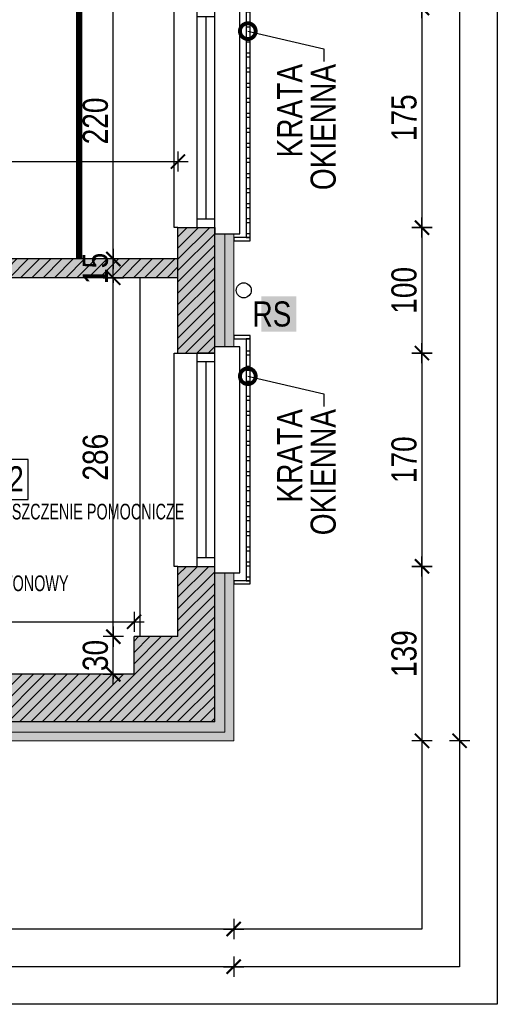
# Model space of a CAD drawing. Header units: millimetres. Extents: x 59331 to 112314, y -16110 to 34390.
# Tile 165 of 198: x 72188 to 72568, y 19317 to 20102. Entities that reach past the tile are written whole.
import ezdxf
from ezdxf import colors
from ezdxf.entities.mleader import LeaderData, LeaderLine
from ezdxf.math import Vec2, Vec3

# ---------------------------------------------------------------- set-up
doc = ezdxf.new("R2010")
doc.units = ezdxf.units.MM
doc.layers.get('DEFPOINTS').update_dxf_attribs({"lineweight": 9})
for name, color, linetype in [('_HSA_HATCH_WYPEŁNIENIA_PRZEGRÓD', 205, 'Continuous'), ('_HSA_NUMERACJA POMIESZCZEN', 43, 'Continuous'), ('_HSA_OPIS', 43, 'Continuous'), ('_HSA_STOLARKA_ZEWNĘTRZNA', 132, 'Continuous'), ('_HSA_WIDOKOWE', 1, 'Continuous'), ('_HSA_WIDOKOWE_CIENKIE', 8, 'Continuous'), ('_HSA_WYM_100', 141, 'Continuous'), ('_HSA_ŚCIANY_CIENKIE', 2, 'Continuous'), ('_HSA_ŚCIANY_DZIAŁOWE', 6, 'Continuous'), ('_HSA_ŚCIANY_MUROWANE', 4, 'Continuous')]:
    doc.layers.add(name, color=color, linetype=linetype)
doc.layers.add('_HSA_IZOLACJA_TERMICZNA', color=2, linetype='Continuous', lineweight=5)
doc.layers.add('A- stolarka', color=221, linetype='Continuous', lineweight=20)
doc.layers.add('_HSA_NUMERACJA POMIESZCZEN POMOC', color=7, linetype='Continuous', true_color=0x38940a, plot=False)
doc.layers.add('_HSA_UWAGI', color=50, linetype='Continuous', plot=False)
doc.styles.add('ARIAL_100', font='Arial.ttf', dxfattribs={"width": 0.8, "height": 20})
doc.styles.add('ARIAL_50', font='Arial Narrow.ttf', dxfattribs={"width": 0.8, "height": 10})
doc.linetypes.add('BATTING', pattern='A,0.00254,-2.54,[134,ltypeshp.shx,S=2.54,R=0,X=-2.54,Y=0],-5.08,[134,ltypeshp.shx,S=2.54,R=180,X=2.54,Y=0],-2.54', length=10.16254)
doc.dimstyles.new('WYM_WEWN_100', dxfattribs={"dimtxt": 20, "dimasz": 2, "dimexe": 10, "dimexo": 0, "dimgap": 4, "dimtad": 1, "dimdec": 1, "dimrnd": 0.1, "dimtxsty": 'ARIAL_100', "dimblk": 'Wym-03', "dimcen": 0, "dimdle": 10, "dimse1": 1, "dimse2": 1, "dimclrt": 256, "dimazin": 2, "dimtfac": 1, "dimtdec": 1, "dimtix": 1, "dimtmove": 2, "dimatfit": 0, "dimfxl": 1, "dimtolj": 1, "dimtzin": 0, "dimarcsym": 0})

# ---------------------------------------------------------------- blocks, each defined once
blk = doc.blocks.new('kr')
for points in [[(7192.02, 8737), (7205.13, 8737), (7205.13, 8739.48), (7192.02, 8739.48)], [(7205.13, 8737), (7201.92, 8737), (7201.92, 8544.02), (7205.13, 8544.02)], [(7201.92, 8724.02), (7205.13, 8724.02), (7205.13, 8726.94), (7201.92, 8726.94)], [(7201.92, 8712.02), (7205.13, 8712.02), (7205.13, 8714.94), (7201.92, 8714.94)], [(7201.92, 8700.02), (7205.13, 8700.02), (7205.13, 8702.94), (7201.92, 8702.94)], [(7201.92, 8688.02), (7205.13, 8688.02), (7205.13, 8690.94), (7201.92, 8690.94)], [(7201.92, 8676.02), (7205.13, 8676.02), (7205.13, 8678.94), (7201.92, 8678.94)], [(7201.92, 8664.02), (7205.13, 8664.02), (7205.13, 8666.94), (7201.92, 8666.94)], [(7201.92, 8652.02), (7205.13, 8652.02), (7205.13, 8654.94), (7201.92, 8654.94)], [(7201.92, 8640.02), (7205.13, 8640.02), (7205.13, 8642.94), (7201.92, 8642.94)], [(7201.92, 8628.02), (7205.13, 8628.02), (7205.13, 8630.94), (7201.92, 8630.94)], [(7201.92, 8616.02), (7205.13, 8616.02), (7205.13, 8618.94), (7201.92, 8618.94)], [(7201.92, 8604.02), (7205.13, 8604.02), (7205.13, 8606.94), (7201.92, 8606.94)], [(7201.92, 8592.02), (7205.13, 8592.02), (7205.13, 8594.94), (7201.92, 8594.94)], [(7201.92, 8580.02), (7205.13, 8580.02), (7205.13, 8582.94), (7201.92, 8582.94)], [(7201.92, 8568.02), (7205.13, 8568.02), (7205.13, 8570.94), (7201.92, 8570.94)], [(7201.92, 8556.02), (7205.13, 8556.02), (7205.13, 8558.94), (7201.92, 8558.94)], [(7201.92, 8544.02), (7205.13, 8544.02), (7205.13, 8546.94), (7201.92, 8546.94)], [(7192.02, 8541.54), (7205.13, 8541.54), (7205.13, 8544.02), (7192.02, 8544.02)]]:
    blk.add_lwpolyline(points, close=True)
blk = doc.blocks.new('A$Cd0d3e085')
for points in [[(0, 0), (13.11, 0), (13.11, -2.48), (0, -2.48)], [(13.11, -2.48), (9.9, -2.48), (9.9, -193.46), (13.11, -193.46)], [(9.9, -13.46), (13.11, -13.46), (13.11, -10.54), (9.9, -10.54)], [(9.9, -25.46), (13.11, -25.46), (13.11, -22.54), (9.9, -22.54)], [(9.9, -37.46), (13.11, -37.46), (13.11, -34.54), (9.9, -34.54)], [(9.9, -49.46), (13.11, -49.46), (13.11, -46.54), (9.9, -46.54)], [(9.9, -61.46), (13.11, -61.46), (13.11, -58.54), (9.9, -58.54)], [(9.9, -73.46), (13.11, -73.46), (13.11, -70.54), (9.9, -70.54)], [(9.9, -85.46), (13.11, -85.46), (13.11, -82.54), (9.9, -82.54)], [(9.9, -97.46), (13.11, -97.46), (13.11, -94.54), (9.9, -94.54)], [(9.9, -109.46), (13.11, -109.46), (13.11, -106.54), (9.9, -106.54)], [(9.9, -121.46), (13.11, -121.46), (13.11, -118.54), (9.9, -118.54)], [(9.9, -133.46), (13.11, -133.46), (13.11, -130.54), (9.9, -130.54)], [(9.9, -145.46), (13.11, -145.46), (13.11, -142.54), (9.9, -142.54)], [(9.9, -157.46), (13.11, -157.46), (13.11, -154.54), (9.9, -154.54)], [(9.9, -169.46), (13.11, -169.46), (13.11, -166.54), (9.9, -166.54)], [(9.9, -181.46), (13.11, -181.46), (13.11, -178.54), (9.9, -178.54)], [(0, -195.94), (13.11, -195.94), (13.11, -193.46), (0, -193.46)], [(9.9, -193.46), (13.11, -193.46), (13.11, -190.54), (9.9, -190.54)]]:
    blk.add_lwpolyline(points, close=True)
blk = doc.blocks.new('NUMERACJA_POMIESZCZEŃ_200')
blk.add_lwpolyline([(50, 31.85), (0, 31.85), (0, 0), (50, 0)], close=True)
at = {"style": 'ARIAL_100', "width": 0.8}
blk.add_attdef('OPIS_TABELKA', (2.96, 6.47), '', height=20, dxfattribs=at)
at = {"layer": '_HSA_NUMERACJA POMIESZCZEN POMOC', "style": 'ARIAL_50', "width": 0.8}
for tag, p in [('NAZWA', (0, -15.93)), ('POWIERZCHNIA', (0, -35.3)), ('POSADZKA', (0, -54.39)), ('SUFIT', (0, -73.08))]:
    blk.add_attdef(tag, p, '', height=12.5, dxfattribs=at)
blk = doc.blocks.new('*U88')
at = {"linetype": 'ByBlock', "ltscale": 10}
for p, q in [((0, 14), (175, 14)), ((0, 0), (0, 14)), ((7, 0), (7, 14)), ((168, 14), (168, 0)), ((175, 14), (175, 0)), ((0, 0), (175, 0)), ((7, 7), (168, 7))]:
    blk.add_line(p, q, dxfattribs=at)
blk = doc.blocks.new('*U90')
at = {"linetype": 'ByBlock', "ltscale": 10}
for p, q in [((0, 14), (170, 14)), ((0, 0), (0, 14)), ((7, 0), (7, 14)), ((163, 14), (163, 0)), ((170, 14), (170, 0)), ((0, 0), (170, 0)), ((7, 7), (163, 7))]:
    blk.add_line(p, q, dxfattribs=at)
blk = doc.blocks.new('_DotSmall')
at = {"color": 0, "linetype": 'ByBlock', "const_width": 0.5}
blk.add_lwpolyline([(-0.0625, 0, 1), (0.0625, 0, 1)], format="xyb", close=True, dxfattribs=at)
blk = doc.blocks.new('Wym-03')
for p, q in [((0, 4), (0, -4)), ((-4, 0), (4, 0))]:
    blk.add_line(p, q)
blk.add_lwpolyline([(-2.83, -2.83, 0.8, 0.8, 0), (2.83, 2.83, 0.05, 0.05, 0)], format="xyseb")
blk = doc.blocks.new('*D448')
at = {"layer": '_HSA_WYM_100', "color": 0, "lineweight": -2, "transparency": 16777216}
blk.add_line((72508.19, 20109.42), (72508.19, 19938.42), dxfattribs=at)
at = {"layer": 'DEFPOINTS', "color": 0, "transparency": 16777216}
for p in [(72343.19, 20111.42), (72343.19, 19936.42), (72508.19, 19936.42)]:
    blk.add_point(p, dxfattribs=at)
at = {"layer": '_HSA_WYM_100', "color": 0, "lineweight": -2, "transparency": 16777216, "xscale": 2, "yscale": 2, "zscale": 2}
for p, rotation in [((72508.19, 20111.42), 90), ((72508.19, 19936.42), 270)]:
    blk.add_blockref('Wym-03', p, dxfattribs=dict(at, rotation=rotation))
at = {"layer": '_HSA_WYM_100', "transparency": 16777216, "insert": (72493.97, 20023.92), "char_height": 20, "attachment_point": 5, "rotation": 90, "style": 'ARIAL_100'}
blk.add_mtext('\\A1;175', dxfattribs=at)
blk = doc.blocks.new('*D449')
at = {"layer": '_HSA_WYM_100', "color": 0, "lineweight": -2, "transparency": 16777216}
blk.add_line((72508.19, 19934.42), (72508.19, 19838.41), dxfattribs=at)
at = {"layer": 'DEFPOINTS', "color": 0, "transparency": 16777216}
for p in [(72343.19, 19936.42), (72343.19, 19836.41), (72508.19, 19836.41)]:
    blk.add_point(p, dxfattribs=at)
at = {"layer": '_HSA_WYM_100', "color": 0, "lineweight": -2, "transparency": 16777216, "xscale": 2, "yscale": 2, "zscale": 2}
for p, rotation in [((72508.19, 19936.42), 90), ((72508.19, 19836.41), 270)]:
    blk.add_blockref('Wym-03', p, dxfattribs=dict(at, rotation=rotation))
at = {"layer": '_HSA_WYM_100', "transparency": 16777216, "insert": (72493.97, 19886.42), "char_height": 20, "attachment_point": 5, "rotation": 90, "style": 'ARIAL_100'}
blk.add_mtext('\\A1;100', dxfattribs=at)
blk = doc.blocks.new('*D450')
at = {"layer": '_HSA_WYM_100', "color": 0, "lineweight": -2, "transparency": 16777216}
blk.add_line((72508.19, 19834.41), (72508.19, 19668.41), dxfattribs=at)
at = {"layer": 'DEFPOINTS', "color": 0, "transparency": 16777216}
for p in [(72343.19, 19836.41), (72343.19, 19666.41), (72508.19, 19666.41)]:
    blk.add_point(p, dxfattribs=at)
at = {"layer": '_HSA_WYM_100', "color": 0, "lineweight": -2, "transparency": 16777216, "xscale": 2, "yscale": 2, "zscale": 2}
for p, rotation in [((72508.19, 19836.41), 90), ((72508.19, 19666.41), 270)]:
    blk.add_blockref('Wym-03', p, dxfattribs=dict(at, rotation=rotation))
at = {"layer": '_HSA_WYM_100', "transparency": 16777216, "insert": (72493.97, 19751.41), "char_height": 20, "attachment_point": 5, "rotation": 90, "style": 'ARIAL_100'}
blk.add_mtext('\\A1;170', dxfattribs=at)
blk = doc.blocks.new('*D451')
at = {"layer": '_HSA_WYM_100', "color": 0, "lineweight": -2, "transparency": 16777216}
blk.add_line((72508.19, 19664.41), (72508.19, 19529.42), dxfattribs=at)
at = {"layer": 'DEFPOINTS', "color": 0, "transparency": 16777216}
for p in [(72343.19, 19666.41), (72358.19, 19527.42), (72508.19, 19527.42)]:
    blk.add_point(p, dxfattribs=at)
at = {"layer": '_HSA_WYM_100', "color": 0, "lineweight": -2, "transparency": 16777216, "xscale": 2, "yscale": 2, "zscale": 2}
for p, rotation in [((72508.19, 19666.41), 90), ((72508.19, 19527.42), 270)]:
    blk.add_blockref('Wym-03', p, dxfattribs=dict(at, rotation=rotation))
at = {"layer": '_HSA_WYM_100', "transparency": 16777216, "insert": (72493.97, 19596.92), "char_height": 20, "attachment_point": 5, "rotation": 90, "style": 'ARIAL_100'}
blk.add_mtext('\\A1;139', dxfattribs=at)
blk = doc.blocks.new('*D452')
at = {"layer": '_HSA_WYM_100', "color": 0, "lineweight": -2, "transparency": 16777216}
blk.add_line((72538.19, 23251.53), (72538.19, 19529.42), dxfattribs=at)
at = {"layer": 'DEFPOINTS', "color": 0, "transparency": 16777216}
for p in [(72358.19, 23253.53), (72358.19, 19527.42), (72538.19, 19527.42)]:
    blk.add_point(p, dxfattribs=at)
at = {"layer": '_HSA_WYM_100', "color": 0, "lineweight": -2, "transparency": 16777216, "xscale": 2, "yscale": 2, "zscale": 2}
for p, rotation in [((72538.19, 23253.53), 90), ((72538.19, 19527.42), 270)]:
    blk.add_blockref('Wym-03', p, dxfattribs=dict(at, rotation=rotation))
at = {"layer": '_HSA_WYM_100', "transparency": 16777216, "insert": (72523.97, 21390.48), "char_height": 20, "attachment_point": 5, "rotation": 90, "style": 'ARIAL_100'}
blk.add_mtext('\\A1;3726', dxfattribs=at)
blk = doc.blocks.new('*D453')
at = {"layer": '_HSA_WYM_100', "color": 0, "lineweight": -2, "transparency": 16777216}
blk.add_line((72356.19, 19377.42), (71919.19, 19377.42), dxfattribs=at)
at = {"layer": 'DEFPOINTS', "color": 0, "transparency": 16777216}
for p in [(71917.19, 19527.42), (72358.19, 19527.42), (71917.19, 19377.42)]:
    blk.add_point(p, dxfattribs=at)
at = {"layer": '_HSA_WYM_100', "color": 0, "lineweight": -2, "transparency": 16777216, "xscale": 2, "yscale": 2, "zscale": 2, "rotation": 180}
blk.add_blockref('Wym-03', (71917.19, 19377.42), dxfattribs=at)
at = {"layer": '_HSA_WYM_100', "color": 0, "lineweight": -2, "transparency": 16777216, "xscale": 2, "yscale": 2, "zscale": 2}
blk.add_blockref('Wym-03', (72358.19, 19377.42), dxfattribs=at)
at = {"layer": '_HSA_WYM_100', "transparency": 16777216, "insert": (72137.69, 19391.47), "char_height": 20, "attachment_point": 5, "style": 'ARIAL_100'}
blk.add_mtext('\\A1;441', dxfattribs=at)
blk = doc.blocks.new('*D461')
at = {"layer": '_HSA_WYM_100', "color": 0, "lineweight": -2, "transparency": 16777216}
blk.add_line((72356.19, 19347.42), (70741.33, 19347.42), dxfattribs=at)
at = {"layer": 'DEFPOINTS', "color": 0, "transparency": 16777216}
for p in [(70739.33, 19527.42), (72358.19, 19527.42), (70739.33, 19347.42)]:
    blk.add_point(p, dxfattribs=at)
at = {"layer": '_HSA_WYM_100', "color": 0, "lineweight": -2, "transparency": 16777216, "xscale": 2, "yscale": 2, "zscale": 2, "rotation": 180.0000000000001}
blk.add_blockref('Wym-03', (70739.33, 19347.42), dxfattribs=at)
at = {"layer": '_HSA_WYM_100', "color": 0, "lineweight": -2, "transparency": 16777216, "xscale": 2, "yscale": 2, "zscale": 2}
blk.add_blockref('Wym-03', (72358.19, 19347.42), dxfattribs=at)
at = {"layer": '_HSA_WYM_100', "transparency": 16777216, "insert": (71548.76, 19361.64), "char_height": 20, "attachment_point": 5, "style": 'ARIAL_100'}
blk.add_mtext('\\A1;1619', dxfattribs=at)
blk = doc.blocks.new('*D768')
at = {"layer": '_HSA_WYM_100', "color": 0, "lineweight": -2, "transparency": 16777216}
blk.add_line((72025.81, 19622.28), (72276.81, 19622.28), dxfattribs=at)
at = {"layer": 'DEFPOINTS', "color": 0, "transparency": 16777216}
for p in [(72278.81, 19622.28), (72023.81, 19615.04), (72278.81, 19610.42)]:
    blk.add_point(p, dxfattribs=at)
at = {"layer": '_HSA_WYM_100', "color": 0, "lineweight": -2, "transparency": 16777216, "xscale": 2, "yscale": 2, "zscale": 2}
for p, rotation in [((72023.81, 19622.28), 179.9999999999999), ((72278.81, 19622.28), 359.9999999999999)]:
    blk.add_blockref('Wym-03', p, dxfattribs=dict(at, rotation=rotation))
at = {"layer": '_HSA_WYM_100', "transparency": 16777216, "insert": (72151.31, 19636.49), "char_height": 20, "attachment_point": 5, "style": 'ARIAL_100'}
blk.add_mtext('\\A1;255', dxfattribs=at)
blk = doc.blocks.new('*D770')
at = {"layer": '_HSA_WYM_100', "color": 0, "lineweight": -2, "transparency": 16777216}
blk.add_line((71928.81, 19989.07), (72311.81, 19989.07), dxfattribs=at)
at = {"layer": 'DEFPOINTS', "color": 0, "transparency": 16777216}
for p in [(72313.81, 19989.07), (71926.81, 19975.26), (72313.81, 19936.42)]:
    blk.add_point(p, dxfattribs=at)
at = {"layer": '_HSA_WYM_100', "color": 0, "lineweight": -2, "transparency": 16777216, "xscale": 2, "yscale": 2, "zscale": 2}
for p, rotation in [((71926.81, 19989.07), 179.9999999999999), ((72313.81, 19989.07), 359.9999999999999)]:
    blk.add_blockref('Wym-03', p, dxfattribs=dict(at, rotation=rotation))
at = {"layer": '_HSA_WYM_100', "transparency": 16777216, "insert": (72120.31, 20003.29), "char_height": 20, "attachment_point": 5, "style": 'ARIAL_100'}
blk.add_mtext('\\A1;387', dxfattribs=at)
blk = doc.blocks.new('*D771')
at = {"layer": '_HSA_WYM_100', "color": 0, "lineweight": -2, "transparency": 16777216}
for p, q in [((72262.29, 19612.42), (72262.29, 19614.42)), ((72262.29, 19580.42), (72262.29, 19610.42)), ((72262.29, 19578.42), (72262.29, 19576.42))]:
    blk.add_line(p, q, dxfattribs=at)
at = {"layer": 'DEFPOINTS', "color": 0, "transparency": 16777216}
for p in [(72262.29, 19610.42), (72278.81, 19610.42), (72278.81, 19580.42)]:
    blk.add_point(p, dxfattribs=at)
at = {"layer": '_HSA_WYM_100', "color": 0, "lineweight": -2, "transparency": 16777216, "xscale": 2, "yscale": 2, "zscale": 2}
for p, rotation in [((72262.29, 19610.42), 269.9999999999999), ((72262.29, 19580.42), 89.99999999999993)]:
    blk.add_blockref('Wym-03', p, dxfattribs=dict(at, rotation=rotation))
at = {"layer": '_HSA_WYM_100', "transparency": 16777216, "insert": (72248.08, 19595.42), "char_height": 20, "attachment_point": 5, "rotation": 90, "style": 'ARIAL_100'}
blk.add_mtext('\\A1;30', dxfattribs=at)
blk = doc.blocks.new('*D772')
at = {"layer": '_HSA_WYM_100', "color": 0, "lineweight": -2, "transparency": 16777216}
blk.add_line((72262.29, 19612.42), (72262.29, 19894.42), dxfattribs=at)
at = {"layer": 'DEFPOINTS', "color": 0, "transparency": 16777216}
for p in [(72262.29, 19896.42), (72283.81, 19896.42), (72278.81, 19610.42)]:
    blk.add_point(p, dxfattribs=at)
at = {"layer": '_HSA_WYM_100', "color": 0, "lineweight": -2, "transparency": 16777216, "xscale": 2, "yscale": 2, "zscale": 2}
for p, rotation in [((72262.29, 19896.42), 89.9999999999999), ((72262.29, 19610.42), 269.9999999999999)]:
    blk.add_blockref('Wym-03', p, dxfattribs=dict(at, rotation=rotation))
at = {"layer": '_HSA_WYM_100', "transparency": 16777216, "insert": (72248.08, 19753.42), "char_height": 20, "attachment_point": 5, "rotation": 90, "style": 'ARIAL_100'}
blk.add_mtext('\\A1;286', dxfattribs=at)
blk = doc.blocks.new('*D773')
at = {"layer": '_HSA_WYM_100', "color": 0, "lineweight": -2, "transparency": 16777216}
for p, q in [((72262.29, 19913.42), (72262.29, 19915.42)), ((72262.29, 19896.42), (72262.29, 19911.42)), ((72262.29, 19894.42), (72262.29, 19892.42))]:
    blk.add_line(p, q, dxfattribs=at)
at = {"layer": 'DEFPOINTS', "color": 0, "transparency": 16777216}
for p in [(72262.29, 19911.42), (72313.81, 19911.42), (72283.81, 19896.42)]:
    blk.add_point(p, dxfattribs=at)
at = {"layer": '_HSA_WYM_100', "color": 0, "lineweight": -2, "transparency": 16777216, "xscale": 2, "yscale": 2, "zscale": 2}
for p, rotation in [((72262.29, 19911.42), 269.9999999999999), ((72262.29, 19896.42), 89.99999999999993)]:
    blk.add_blockref('Wym-03', p, dxfattribs=dict(at, rotation=rotation))
at = {"layer": '_HSA_WYM_100', "transparency": 16777216, "insert": (72248.08, 19903.92), "char_height": 20, "attachment_point": 5, "rotation": 90, "style": 'ARIAL_100'}
blk.add_mtext('\\A1;15', dxfattribs=at)
blk = doc.blocks.new('*D774')
at = {"layer": '_HSA_WYM_100', "color": 0, "lineweight": -2, "transparency": 16777216}
blk.add_line((72262.29, 19913.42), (72262.29, 20129.42), dxfattribs=at)
at = {"layer": 'DEFPOINTS', "color": 0, "transparency": 16777216}
for p in [(72262.29, 20131.42), (72313.81, 20131.42), (72313.81, 19911.42)]:
    blk.add_point(p, dxfattribs=at)
at = {"layer": '_HSA_WYM_100', "color": 0, "lineweight": -2, "transparency": 16777216, "xscale": 2, "yscale": 2, "zscale": 2}
for p, rotation in [((72262.29, 20131.42), 89.9999999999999), ((72262.29, 19911.42), 269.9999999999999)]:
    blk.add_blockref('Wym-03', p, dxfattribs=dict(at, rotation=rotation))
at = {"layer": '_HSA_WYM_100', "transparency": 16777216, "insert": (72248.08, 20021.42), "char_height": 20, "attachment_point": 5, "rotation": 90, "style": 'ARIAL_100'}
blk.add_mtext('\\A1;220', dxfattribs=at)

msp = doc.modelspace()

# ---------------------------------------------------------------- hatches: boundary and pattern name
at = {"layer": '_HSA_HATCH_WYPEŁNIENIA_PRZEGRÓD'}
h = msp.add_hatch(dxfattribs=at)
h.set_pattern_fill('ANSI31', color=256, scale=2, angle=-1e-13, style=0)
h.paths.add_polyline_path([(71908.74, 21379.88), (71908.74, 21394.88), (71706.81, 21394.88), (71706.81, 21468.86), (71691.81, 21468.86), (71691.81, 21249.88), (71706.81, 21249.88), (71706.81, 21379.88), (71886.81, 21379.88), (71886.81, 21337.42), (71908.74, 21337.42), (71928.74, 21337.42), (71928.74, 21323.42), (71908.74, 21323.42), (71886.81, 21323.42), (71886.81, 21297.11), (71934.49, 21297.11), (71934.49, 21379.88), (72263.81, 21379.88), (72263.81, 21394.88), (71928.74, 21394.88), (71928.74, 21379.88), (71928.74, 21365.88), (71908.74, 21365.88)])
h.paths.add_polyline_path([(71908.74, 21358.65), (71928.74, 21358.65), (71928.74, 21344.65), (71908.74, 21344.65)], flags=16)
h.paths.add_polyline_path([(71908.74, 21316.2), (71928.74, 21316.2), (71928.74, 21302.2), (71908.74, 21302.2)], flags=16)
h.paths.add_polyline_path([(72313.81, 21127.88), (71901.81, 21127.88), (71901.81, 21207.11), (71886.81, 21207.11), (71886.81, 21074.05), (71901.81, 21074.05), (71901.81, 21112.88), (72313.81, 21112.88)])
h.paths.add_polyline_path([(71908.74, 20904.5), (71928.74, 20904.5), (71928.74, 20890.5), (71928.74, 20873.38), (72313.81, 20873.38), (72313.81, 20888.38), (71931.84, 20888.38), (71931.84, 20948.43), (71901.81, 20948.43), (71901.81, 20984.05), (71886.81, 20984.05), (71886.81, 20829.05), (71901.81, 20829.05), (71901.81, 20873.38), (71908.74, 20873.38), (71908.74, 20890.5)])
h.paths.add_polyline_path([(71908.74, 20911.72), (71908.74, 20925.72), (71928.74, 20925.72), (71928.74, 20911.72)], flags=16)
h.paths.add_polyline_path([(71901.81, 20657.53), (71901.81, 20739.05), (71886.81, 20739.05), (71886.81, 20589.05), (71901.81, 20589.05), (71901.81, 20612.88), (72313.81, 20612.88), (72313.81, 20627.88), (71901.81, 20627.88)])
h.paths.add_polyline_path([(71908.74, 20412), (71928.74, 20412), (71928.74, 20398), (71928.74, 20380.88), (72313.81, 20380.88), (72313.81, 20392.88), (71931.84, 20392.88), (71931.84, 20455.93), (71901.81, 20455.93), (71901.81, 20499.05), (71886.81, 20499.05), (71886.81, 20362.05), (71901.81, 20362.05), (71901.81, 20380.88), (71908.74, 20380.88), (71908.74, 20398)])
h.paths.add_polyline_path([(71908.74, 20419.22), (71908.74, 20433.22), (71928.74, 20433.22), (71928.74, 20419.22)], flags=16)
h.paths.add_polyline_path([(72313.81, 20143.42), (71901.81, 20143.42), (71901.81, 20193.53), (71901.81, 20272.05), (71886.81, 20272.05), (71886.81, 20131.42), (72313.81, 20131.42)])
h.paths.add_polyline_path([(71901.81, 20041.42), (71886.81, 20041.42), (71886.81, 20039.88), (71833.78, 20039.88), (71833.78, 20024.88), (71886.81, 20024.88), (71886.81, 19969.6), (71896.48, 19969.6), (71916.48, 19969.6), (71916.48, 19955.6), (71896.48, 19955.6), (71886.81, 19955.6), (71886.81, 19928.37), (71896.48, 19928.37), (71916.48, 19928.37), (71916.48, 19914.37), (71896.48, 19914.37), (71886.81, 19914.37), (71886.81, 19911.42), (71713.81, 19911.42), (71713.81, 19896.42), (71789.81, 19896.42), (71789.81, 19851.42), (71801.81, 19851.42), (71801.81, 19896.42), (71907.81, 19896.42), (71907.81, 19851.42), (71919.81, 19851.42), (71919.81, 19896.42), (72008.81, 19896.42), (72008.81, 19781.42), (71894.66, 19781.42), (71894.66, 19766.42), (72008.81, 19766.42), (72008.81, 19759.24), (72023.81, 19759.24), (72023.81, 19829.83), (72059.54, 19829.83), (72059.54, 19896.42), (72313.81, 19896.42), (72313.81, 19911.42), (71926.81, 19911.42), (71926.81, 19935.95), (71916.48, 19935.95), (71896.48, 19935.95), (71896.48, 19949.95), (71916.48, 19949.95), (71926.81, 19949.95), (71926.81, 19975.26), (71901.81, 19975.26)])
h.paths.add_polyline_path([(72030.4, 19892.85), (72050.4, 19892.85), (72050.4, 19878.85), (72030.4, 19878.85)], flags=16)
h.paths.add_polyline_path([(72030.4, 19873.19), (72050.4, 19873.19), (72050.4, 19859.19), (72030.4, 19859.19)], flags=16)
h.paths.add_polyline_path([(72030.4, 19851.62), (72050.4, 19851.62), (72050.4, 19837.62), (72030.4, 19837.62)], flags=16)
h.paths.add_polyline_path([(71763.78, 20039.88), (71706.81, 20039.88), (71706.81, 20024.88), (71763.78, 20024.88)])
h.paths.add_polyline_path([(71804.66, 19781.42), (71713.81, 19781.42), (71713.81, 19766.42), (71804.66, 19766.42)], flags=17)
h.paths.add_polyline_path([(72023.81, 19658.24), (72008.81, 19658.24), (72008.81, 19580.42), (72023.81, 19580.42)])
at = {"layer": '_HSA_HATCH_WYPEŁNIENIA_PRZEGRÓD', "true_color": 0x969696}
h = msp.add_hatch(color=252, dxfattribs=at)
h.paths.add_polyline_path([(71908.74, 21379.88), (71908.74, 21394.88), (71706.81, 21394.88), (71706.81, 21468.86), (71691.81, 21468.86), (71691.81, 21249.88), (71706.81, 21249.88), (71706.81, 21379.88), (71886.81, 21379.88), (71886.81, 21337.42), (71908.74, 21337.42), (71928.74, 21337.42), (71928.74, 21323.42), (71908.74, 21323.42), (71886.81, 21323.42), (71886.81, 21297.11), (71934.49, 21297.11), (71934.49, 21379.88), (72263.81, 21379.88), (72263.81, 21394.88), (71928.74, 21394.88), (71928.74, 21379.88), (71928.74, 21365.88), (71908.74, 21365.88)])
h.paths.add_polyline_path([(71908.74, 21358.65), (71928.74, 21358.65), (71928.74, 21344.65), (71908.74, 21344.65)], flags=16)
h.paths.add_polyline_path([(71908.74, 21316.2), (71928.74, 21316.2), (71928.74, 21302.2), (71908.74, 21302.2)], flags=16)
h.paths.add_polyline_path([(72313.81, 21127.88), (71901.81, 21127.88), (71901.81, 21207.11), (71886.81, 21207.11), (71886.81, 21074.05), (71901.81, 21074.05), (71901.81, 21112.88), (72313.81, 21112.88)])
h.paths.add_polyline_path([(71908.74, 20904.5), (71928.74, 20904.5), (71928.74, 20890.5), (71928.74, 20873.38), (72313.81, 20873.38), (72313.81, 20888.38), (71931.84, 20888.38), (71931.84, 20948.43), (71901.81, 20948.43), (71901.81, 20984.05), (71886.81, 20984.05), (71886.81, 20829.05), (71901.81, 20829.05), (71901.81, 20873.38), (71908.74, 20873.38), (71908.74, 20890.5)])
h.paths.add_polyline_path([(71908.74, 20911.72), (71908.74, 20925.72), (71928.74, 20925.72), (71928.74, 20911.72)], flags=16)
h.paths.add_polyline_path([(71901.81, 20657.53), (71901.81, 20739.05), (71886.81, 20739.05), (71886.81, 20589.05), (71901.81, 20589.05), (71901.81, 20612.88), (72313.81, 20612.88), (72313.81, 20627.88), (71901.81, 20627.88)])
h.paths.add_polyline_path([(71908.74, 20412), (71928.74, 20412), (71928.74, 20398), (71928.74, 20380.88), (72313.81, 20380.88), (72313.81, 20392.88), (71931.84, 20392.88), (71931.84, 20455.93), (71901.81, 20455.93), (71901.81, 20499.05), (71886.81, 20499.05), (71886.81, 20362.05), (71901.81, 20362.05), (71901.81, 20380.88), (71908.74, 20380.88), (71908.74, 20398)])
h.paths.add_polyline_path([(71908.74, 20419.22), (71908.74, 20433.22), (71928.74, 20433.22), (71928.74, 20419.22)], flags=16)
h.paths.add_polyline_path([(72313.81, 20143.42), (71901.81, 20143.42), (71901.81, 20193.53), (71901.81, 20272.05), (71886.81, 20272.05), (71886.81, 20131.42), (72313.81, 20131.42)])
h.paths.add_polyline_path([(71901.81, 20041.42), (71886.81, 20041.42), (71886.81, 20039.88), (71833.78, 20039.88), (71833.78, 20024.88), (71886.81, 20024.88), (71886.81, 19969.6), (71896.48, 19969.6), (71916.48, 19969.6), (71916.48, 19955.6), (71896.48, 19955.6), (71886.81, 19955.6), (71886.81, 19928.37), (71896.48, 19928.37), (71916.48, 19928.37), (71916.48, 19914.37), (71896.48, 19914.37), (71886.81, 19914.37), (71886.81, 19911.42), (71713.81, 19911.42), (71713.81, 19896.42), (71789.81, 19896.42), (71789.81, 19851.42), (71801.81, 19851.42), (71801.81, 19896.42), (71907.81, 19896.42), (71907.81, 19851.42), (71919.81, 19851.42), (71919.81, 19896.42), (72008.81, 19896.42), (72008.81, 19781.42), (71894.66, 19781.42), (71894.66, 19766.42), (72008.81, 19766.42), (72008.81, 19759.24), (72023.81, 19759.24), (72023.81, 19829.83), (72059.54, 19829.83), (72059.54, 19896.42), (72313.81, 19896.42), (72313.81, 19911.42), (71926.81, 19911.42), (71926.81, 19935.95), (71916.48, 19935.95), (71896.48, 19935.95), (71896.48, 19949.95), (71916.48, 19949.95), (71926.81, 19949.95), (71926.81, 19975.26), (71901.81, 19975.26)])
h.paths.add_polyline_path([(72030.4, 19892.85), (72050.4, 19892.85), (72050.4, 19878.85), (72030.4, 19878.85)], flags=16)
h.paths.add_polyline_path([(72030.4, 19873.19), (72050.4, 19873.19), (72050.4, 19859.19), (72030.4, 19859.19)], flags=16)
h.paths.add_polyline_path([(72030.4, 19851.62), (72050.4, 19851.62), (72050.4, 19837.62), (72030.4, 19837.62)], flags=16)
h.paths.add_polyline_path([(71763.78, 20039.88), (71706.81, 20039.88), (71706.81, 20024.88), (71763.78, 20024.88)])
h.paths.add_polyline_path([(71804.66, 19781.42), (71713.81, 19781.42), (71713.81, 19766.42), (71804.66, 19766.42)], flags=17)
h.paths.add_polyline_path([(72023.81, 19658.24), (72008.81, 19658.24), (72008.81, 19580.42), (72023.81, 19580.42)])
h = msp.add_hatch(color=252, dxfattribs=at)
h.paths.add_polyline_path([(72343.19, 19936.42), (72313.81, 19936.42), (72313.81, 19836.41), (72343.19, 19836.41), (72343.19, 19841.41), (72358.19, 19841.41), (72358.19, 19931.42), (72343.19, 19931.42)])
h.paths.add_polyline_path([(72343.19, 19666.41), (72313.81, 19666.41), (72313.81, 19610.42), (72278.81, 19610.42), (72278.81, 19580.42), (71917.19, 19580.42), (71917.19, 19527.42), (72358.19, 19527.42), (72358.19, 19661.41), (72343.19, 19661.41)])
h.paths.add_polyline_path([(71811.19, 19580.42), (71728.19, 19580.42), (71728.19, 19606.42), (71713.81, 19606.42), (71713.81, 19658.24), (71688.81, 19658.24), (71688.81, 19581.42), (71128.19, 19581.42), (71128.19, 19606.42), (71092.47, 19606.42), (71092.47, 19580.42), (70813.91, 19580.42), (70813.91, 19602), (70792.33, 19602), (70792.33, 19736.53), (70739.33, 19736.53), (70739.33, 19527.42), (71811.19, 19527.42)])
h.paths.add_polyline_path([(70792.33, 20365.53), (70739.33, 20365.53), (70739.33, 19896.53), (70792.33, 19896.53)])
h.paths.add_polyline_path([(70792.33, 20892.53), (70754.33, 20892.53), (70754.33, 20887.53), (70739.33, 20887.53), (70739.33, 20480.53), (70792.33, 20480.53)])
h.paths.add_polyline_path([(70792.33, 21112.41), (70739.33, 21112.41), (70739.33, 21015.53), (70754.33, 21015.53), (70754.33, 21010.53), (70792.33, 21010.53)])
at = {"layer": '_HSA_HATCH_WYPEŁNIENIA_PRZEGRÓD'}
h = msp.add_hatch(dxfattribs=at)
h.set_pattern_fill('ANSI31', color=256, scale=2, style=0)
h.set_pattern_definition([(45, (933.797, 1317.1015), (-4.49012806, 4.49012806), [])])
h.paths.add_polyline_path([(72343.19, 19936.42), (72313.81, 19936.42), (72313.81, 19836.41), (72343.19, 19836.41)])
h.paths.add_polyline_path([(72343.19, 19666.41), (72313.81, 19666.41), (72313.81, 19610.42), (72278.81, 19610.42), (72278.81, 19580.42), (71917.19, 19580.42), (71917.19, 19542.42), (72343.19, 19542.42)])
h.paths.add_polyline_path([(71811.19, 19580.42), (71728.19, 19580.42), (71728.19, 19606.42), (71713.81, 19606.42), (71713.81, 19658.24), (71688.81, 19658.24), (71688.81, 19581.42), (71128.19, 19581.42), (71128.19, 19606.42), (71092.47, 19606.42), (71092.47, 19580.42), (70813.91, 19580.42), (70813.91, 19602), (70792.33, 19602), (70792.33, 19736.53), (70754.33, 19736.53), (70754.33, 19542.42), (71811.19, 19542.42)])
h.paths.add_polyline_path([(70792.33, 20365.53), (70754.33, 20365.53), (70754.33, 19896.53), (70792.33, 19896.53)])
h.paths.add_polyline_path([(70792.33, 20892.53), (70754.33, 20892.53), (70754.33, 20480.53), (70792.33, 20480.53)])
h.paths.add_polyline_path([(70792.33, 21112.41), (70754.33, 21112.41), (70754.33, 21010.53), (70792.33, 21010.53)])

# ---------------------------------------------------------------- linework, layer by layer
at = {"layer": '_HSA_IZOLACJA_TERMICZNA', "color": 8, "linetype": 'BATTING', "ltscale": 0.6}
for p, q in [((72351.19, 19931.42), (72351.19, 19841.41)), ((72351.19, 19661.41), (72351.19, 19534.42)), ((71917.19, 19534.42), (72351.19, 19534.42))]:
    msp.add_line(p, q, dxfattribs=at)
at = {"layer": '_HSA_IZOLACJA_TERMICZNA'}
for p, q in [((72358.19, 19931.42), (72358.19, 19841.41)), ((72358.19, 19661.41), (72358.19, 19527.42)), ((71917.19, 19527.42), (72358.19, 19527.42))]:
    msp.add_line(p, q, dxfattribs=at)
at = {"layer": '_HSA_STOLARKA_ZEWNĘTRZNA'}
for p, q in [((72328.19, 19836.41), (72343.19, 19836.41)), ((72328.19, 19666.41), (72343.19, 19666.41))]:
    msp.add_line(p, q, dxfattribs=at)
at = {"layer": '_HSA_UWAGI'}
for points in [[(60221.33, 23463.53), (72568.19, 23463.53), (72568.19, 19317.42), (60221.33, 19317.42)], [(60251.33, 23433.53), (72538.19, 23433.53), (72538.19, 19347.42), (60251.33, 19347.42)], [(60281.33, 23403.53), (72508.19, 23403.53), (72508.19, 19377.42), (60281.33, 19377.42)]]:
    msp.add_lwpolyline(points, close=True, dxfattribs=at)
at = {"layer": '_HSA_UWAGI', "const_width": 5}
msp.add_lwpolyline([(72235.07, 20165.89), (72235.07, 19911.42)], dxfattribs=at)
at = {"layer": '_HSA_WIDOKOWE'}
msp.add_line((72283.81, 19610.42), (72283.81, 19896.42), dxfattribs=at)
for points in [[(72313.81, 19936.42), (72310.81, 19936.42), (72310.81, 20111.42), (72313.81, 20111.42)], [(72343.19, 19936.42), (72343.19, 19931.42), (72363.19, 19931.42), (72363.19, 20116.42), (72343.19, 20116.42), (72343.19, 20111.42)], [(72343.19, 19661.41), (72363.19, 19661.41), (72363.19, 19841.41), (72343.19, 19841.41)], [(72313.81, 19666.41), (72310.81, 19666.41), (72310.81, 19836.41), (72313.81, 19836.41)]]:
    msp.add_lwpolyline(points, dxfattribs=at)
at = {"layer": '_HSA_ŚCIANY_CIENKIE'}
msp.add_circle((72366.19, 19886.42), 6, dxfattribs=at)
at = {"layer": '_HSA_ŚCIANY_DZIAŁOWE'}
for p, q in [((72313.81, 19911.42), (71926.81, 19911.42)), ((72313.81, 19896.42), (72059.54, 19896.42))]:
    msp.add_line(p, q, dxfattribs=at)
at = {"layer": '_HSA_ŚCIANY_MUROWANE'}
for p, q in [((72313.81, 19936.42), (72343.19, 19936.42)), ((72313.81, 19836.41), (72313.81, 19936.42)), ((72343.19, 19836.41), (72343.19, 19936.42)), ((72313.81, 19836.41), (72343.19, 19836.41)), ((72313.81, 19666.41), (72343.19, 19666.41)), ((72313.81, 19610.42), (72313.81, 19666.41)), ((72343.19, 19542.42), (72343.19, 19666.41)), ((72278.81, 19580.42), (72278.81, 19610.42)), ((72313.81, 19610.42), (72278.81, 19610.42)), ((72278.81, 19580.42), (71917.19, 19580.42)), ((72343.19, 19542.42), (71917.19, 19542.42))]:
    msp.add_line(p, q, dxfattribs=at)
at = {"layer": 'A- stolarka', "color": 0}
msp.add_lwpolyline([(72328.19, 19936.42), (72343.19, 19936.42)], dxfattribs=at)

# ---------------------------------------------------------------- block references
at = {"layer": '_HSA_NUMERACJA POMIESZCZEN', "linetype": 'Continuous'}
msp.add_blockref('NUMERACJA_POMIESZCZEŃ_200', (72144.51, 19719.77), dxfattribs=at).add_auto_attribs({'SUFIT': 'KASETONOWY', 'POSADZKA': 'GRES', 'POWIERZCHNIA': '7.96', 'NAZWA': 'POMIESZCZENIE POMOCNICZE', 'OPIS_TABELKA': '0.22'})
at = {"layer": '_HSA_STOLARKA_ZEWNĘTRZNA', "xscale": -1, "rotation": 270}
for name, p in [('*U88', (72329.19, 19936.42)), ('*U90', (72329.19, 19666.41))]:
    msp.add_blockref(name, p, dxfattribs=at)
at = {"layer": '_HSA_WIDOKOWE_CIENKIE', "ltscale": 10}
for name, p in [('A$Cd0d3e085', (72358.19, 20121.9)), ('kr', (65166.17, 11110.9))]:
    msp.add_blockref(name, p, dxfattribs=at)

# ---------------------------------------------------------------- texts
at = {"layer": '_HSA_OPIS', "insert": (72404.16, 19877.58), "char_height": 20, "attachment_point": 3, "style": 'ARIAL_100', "bg_fill": 1, "box_fill_scale": 1.2, "bg_fill_color": 256, "bg_fill_true_color": 16777214, "bg_fill_transparency": 0}
msp.add_mtext_dynamic_manual_height_columns('RS', width=20, gutter_width=15, heights=[0], dxfattribs=at)

# ---------------------------------------------------------------- dimensions: what is measured, and where the dimension line sits
at = {"layer": '_HSA_WYM_100'}
for p1, p2, distance, picture, middle in [((72358.19, 23253.53), (72358.19, 19527.42), 180, '*D452', (72523.97, 21390.48)), ((72278.81, 19580.42), (72278.81, 19610.42), 16.52, '*D771', (72248.08, 19595.42)), ((72358.19, 19527.42), (70739.33, 19527.42), 180, '*D461', (71548.76, 19361.64)), ((72358.19, 19527.42), (71917.19, 19527.42), 150, '*D453', (72137.69, 19391.47))]:
    dim = msp.add_aligned_dim(p1=p1, p2=p2, distance=distance, dimstyle='WYM_WEWN_100', override={"dimrnd": 0.5}, dxfattribs=at)
    dim.commit()
    dim.dimension.update_dxf_attribs({"geometry": picture, "text_midpoint": middle})
for base, p1, p2, angle, picture, middle in [((72262.29, 20131.42), (72313.81, 19911.42), (72313.81, 20131.42), 270, '*D774', (72248.08, 20021.42)), ((72508.19, 19936.42), (72343.19, 20111.42), (72343.19, 19936.42), 270, '*D448', (72493.97, 20023.92)), ((72313.81, 19989.07), (71926.81, 19975.26), (72313.81, 19936.42), 180, '*D770', (72120.31, 20003.29)), ((72508.19, 19836.41), (72343.19, 19936.42), (72343.19, 19836.41), 270, '*D449', (72493.97, 19886.42)), ((72262.29, 19911.42), (72283.81, 19896.42), (72313.81, 19911.42), 270, '*D773', (72248.08, 19903.92)), ((72262.29, 19896.42), (72278.81, 19610.42), (72283.81, 19896.42), 270, '*D772', (72248.08, 19753.42)), ((72508.19, 19666.41), (72343.19, 19836.41), (72343.19, 19666.41), 270, '*D450', (72493.97, 19751.41)), ((72508.19, 19527.42), (72343.19, 19666.41), (72358.19, 19527.42), 270, '*D451', (72493.97, 19596.92)), ((72278.81, 19622.28), (72023.81, 19615.04), (72278.81, 19610.42), 180, '*D768', (72151.31, 19636.49))]:
    dim = msp.add_linear_dim(base=base, p1=p1, p2=p2, angle=angle, dimstyle='WYM_WEWN_100', override={"dimrnd": 0.5}, dxfattribs=at)
    dim.commit()
    dim.dimension.update_dxf_attribs({"geometry": picture, "text_midpoint": middle})

# ---------------------------------------------------------------- leaders
at = {"layer": '_HSA_OPIS'}
ml = msp.add_multileader_mtext('Standard', dxfattribs=at)
ml.set_content('KRATA\\POKIENNA', color=256, style='ARIAL_100')
ml.set_leader_properties()
ml.set_arrow_properties(name='DOTSMALL')
ml.build(insert=Vec2(0, 0))
ml.multileader.update_dxf_attribs({"text_right_attachment_type": 3, "dogleg_length": 10, "arrow_head_size": 25})
ctx = ml.context
ctx.base_point, ctx.char_height, ctx.arrow_head_size, ctx.plane_origin, ctx.plane_x_axis, ctx.plane_y_axis = Vec3(72402.96, 20234.67), 20, 25, Vec3(71577.05, 19601.8), Vec3(0, 1), Vec3(-1, 0)
ctx.right_attachment, ctx.text_align_type = 3, 2
notes = []
notes.append((ctx, [(0, (1, 1, 0), (72429.98, 20348.22), (0, -1), 10, [(0, [(72369.43, 20362.36)], 0, [])])]))
ctx.mtext.insert, ctx.mtext.text_direction, ctx.mtext.rotation, ctx.mtext.width, ctx.mtext.defined_height, ctx.mtext.alignment, ctx.mtext.line_spacing_factor = Vec3(72392.79, 20336.22), Vec3(0, 1), -4.712389, 329.0821, 173.28, 3, 0.8
ml = msp.add_multileader_mtext('Standard', dxfattribs=at)
ml.set_content('KRATA\\POKIENNA', color=256, style='ARIAL_100')
ml.set_leader_properties()
ml.set_arrow_properties(name='DOTSMALL')
ml.build(insert=Vec2(0, 0))
ml.multileader.update_dxf_attribs({"text_right_attachment_type": 3, "dogleg_length": 10, "arrow_head_size": 25})
ctx = ml.context
ctx.base_point, ctx.char_height, ctx.arrow_head_size, ctx.plane_origin, ctx.plane_x_axis, ctx.plane_y_axis = Vec3(72402.96, 19965.29), 20, 25, Vec3(71577.05, 19332.43), Vec3(0, 1), Vec3(-1, 0)
ctx.right_attachment, ctx.text_align_type = 3, 2
notes.append((ctx, [(0, (1, 1, 0), (72429.98, 20078.85), (0, -1), 10, [(0, [(72369.43, 20092.98)], 0, [])])]))
ctx.mtext.insert, ctx.mtext.text_direction, ctx.mtext.rotation, ctx.mtext.width, ctx.mtext.defined_height, ctx.mtext.alignment, ctx.mtext.line_spacing_factor = Vec3(72392.79, 20066.85), Vec3(0, 1), -4.712389, 329.0821, 173.28, 3, 0.8
ml = msp.add_multileader_mtext('Standard', dxfattribs=at)
ml.set_content('KRATA\\POKIENNA', color=256, style='ARIAL_100')
ml.set_leader_properties()
ml.set_arrow_properties(name='DOTSMALL')
ml.build(insert=Vec2(0, 0))
ml.multileader.update_dxf_attribs({"text_right_attachment_type": 3, "dogleg_length": 10, "arrow_head_size": 25})
ctx = ml.context
ctx.base_point, ctx.char_height, ctx.arrow_head_size, ctx.plane_origin, ctx.plane_x_axis, ctx.plane_y_axis = Vec3(72402.96, 19690.27), 20, 25, Vec3(71577.05, 19057.41), Vec3(0, 1), Vec3(-1, 0)
ctx.right_attachment, ctx.text_align_type = 3, 2
notes.append((ctx, [(0, (1, 1, 0), (72429.98, 19803.83), (0, -1), 10, [(0, [(72369.43, 19817.96)], 0, [])])]))
ctx.mtext.insert, ctx.mtext.text_direction, ctx.mtext.rotation, ctx.mtext.width, ctx.mtext.defined_height, ctx.mtext.alignment, ctx.mtext.line_spacing_factor = Vec3(72392.79, 19791.83), Vec3(0, 1), -4.712389, 329.0821, 173.28, 3, 0.8
for ctx, leaders in notes:
    for number, flags, end, landing, length, lines in leaders:
        leader = LeaderData()
        leader.index, (leader.has_last_leader_line, leader.has_dogleg_vector, leader.attachment_direction) = number, flags
        leader.last_leader_point, leader.dogleg_vector, leader.dogleg_length = Vec3(end), Vec3(landing), length
        for number, points, colour, breaks in lines:
            line = LeaderLine()
            line.index, line.vertices, line.color, line.breaks = number, Vec3.list(points), colors.encode_raw_color(colour), breaks
            leader.lines.append(line)
        ctx.leaders.append(leader)

doc.saveas('drawing.dxf')
